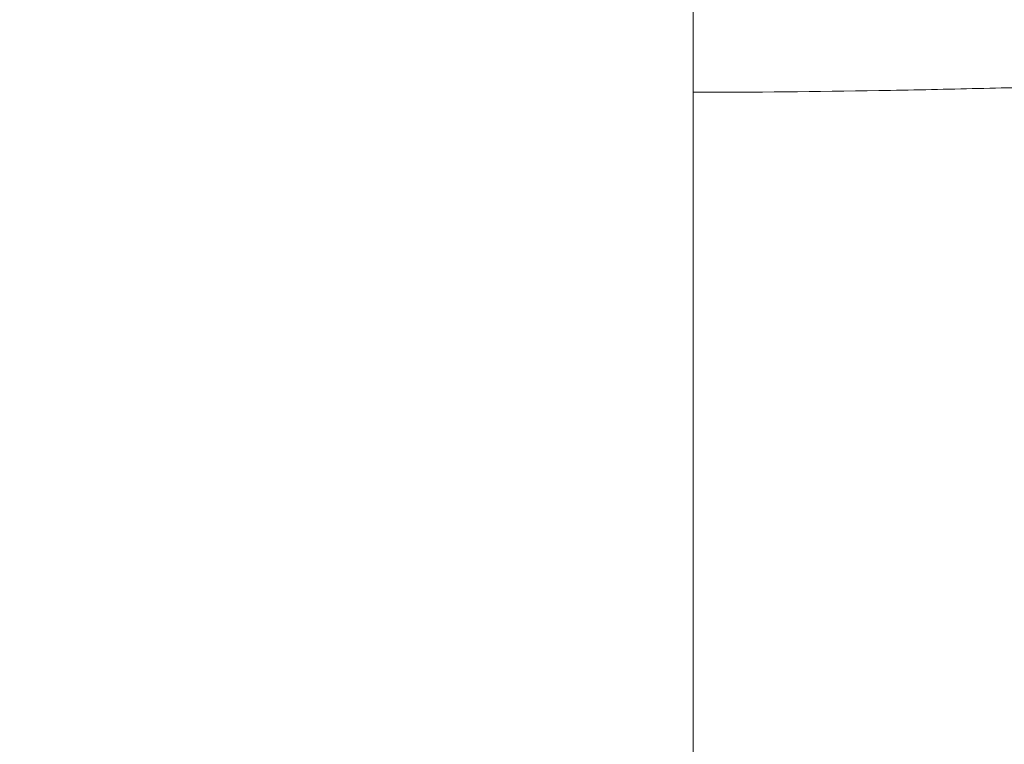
# Model space of a CAD drawing. Header units: millimetres. Extents: x 5 to 415, y 5 to 292.
# Tile 85 of 199: x 183.29 to 190.32, y 223.7 to 228.87. Entities that reach past the tile are written whole.
import ezdxf

# ---------------------------------------------------------------- set-up
doc = ezdxf.new("R2010")
doc.units = ezdxf.units.MM
doc.layers.add('Sichtbar schmal (ISO)', color=7, linetype='Continuous', lineweight=18)
doc.layers.add('Symbol (ISO)', color=7, linetype='Continuous', lineweight=25)
doc.styles.add('Notiztext (ISO)', font='isocpeur.ttf')
doc.dimstyles.new('Standard - Methode 1b (ISO)$7', dxfattribs={"dimtxt": 3.5, "dimasz": 2.5, "dimexe": 2, "dimexo": 0, "dimgap": 0.762, "dimtad": 1, "dimtoh": 1, "dimdsep": 46, "dimtxsty": 'Notiztext (ISO)', "dimcen": 0.09, "dimdle": 10, "dimclrd": 256, "dimclre": 256, "dimclrt": 256, "dimazin": 2, "dimtfac": 1, "dimtmove": 0, "dimatfit": 3, "dimfxl": 1, "dimtolj": 1, "dimlwd": -1, "dimlwe": -1, "dimarcsym": 0})

msp = doc.modelspace()

# ---------------------------------------------------------------- linework, layer by layer
at = {"layer": 'Sichtbar schmal (ISO)'}
for p, q in [((188.0954997, 228.35517719), (188.09548522, 234.20485171)), ((188.09552059, 222.95676873), (188.0954997, 228.35517716))]:
    msp.add_line(p, q, dxfattribs=at)
msp.add_open_spline([(188.0954997, 228.35517719), (188.53672605, 228.35515685), (189.19951353, 228.36223739), (190.09229644, 228.38072027), (190.97148049, 228.40271385), (192.00219857, 228.43188769), (193.1375874, 228.46034141), (193.89480022, 228.4741988), (194.28503339, 228.48006695), (194.32288145, 228.48062839)], degree=3, knots=[0, 0, 0, 0, 0.1957814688, 0.2936746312, 0.3915677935, 0.5873541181, 0.7831404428, 0.9789267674, 1, 1, 1, 1], dxfattribs=at)

# ---------------------------------------------------------------- leaders
at = {"layer": 'Symbol (ISO)', "annotation_type": 0, "has_hookline": 1, "hookline_direction": 0, "text_width": 32.54677955}
msp.add_leader([(140.53672224, 228.76820409), (164.40586993, 206.97521264), (166.90586993, 206.97521264)], dimstyle='Standard - Methode 1b (ISO)$7', override={"dimtad": 0}, dxfattribs=at)

doc.saveas('drawing.dxf')
